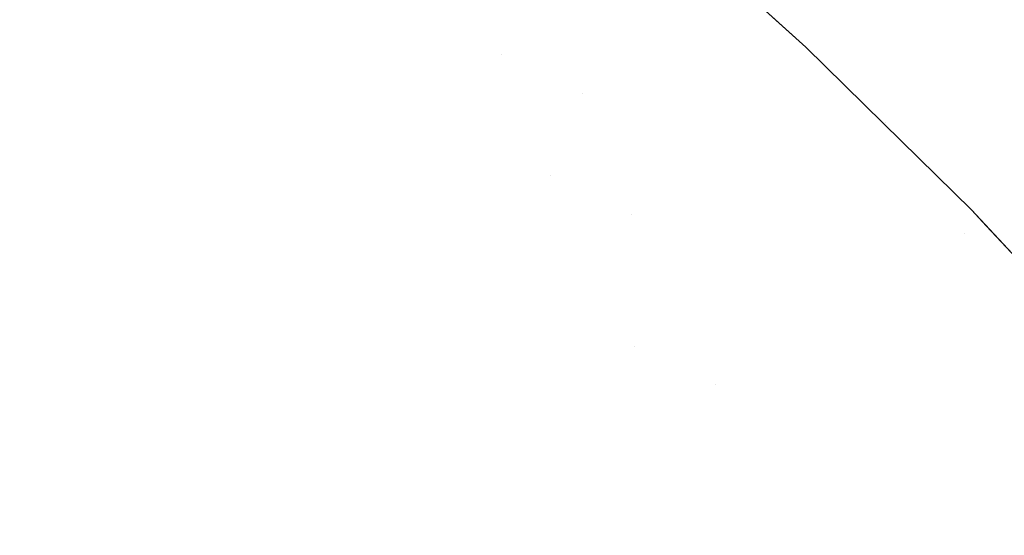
# Model space of a CAD drawing. Header units: centimetres. Extents: x -44.1 to 45.2, y 4.2 to 6.
# Tile 210 of 256: x -14.1378 to -14.1185, y 5.944 to 5.9542. Entities that reach past the tile are written whole.
import ezdxf

# ---------------------------------------------------------------- set-up
doc = ezdxf.new("R2010")
doc.units = ezdxf.units.CM
doc.header["$LTSCALE"] = 2.54
doc.layers.add('Lucido design-1', color=7, linetype='Continuous')

# ---------------------------------------------------------------- blocks, each defined once
blk = doc.blocks.new('Gruppo-4-1')
at = {"color": 7, "linetype": 'Continuous', "lineweight": 9}
for points, invisible_edges in [([(45.04592, 5.95757, -2276.240255), (-43.918995, 5.95757, -2276.240255), (-43.918995, 5.953942, -2276.237831), (45.04592, 5.953942, -2276.237831)], 5), ([(-14.122938, 5.954168, -2276.720361), (-14.122385, 5.953627, -2276.72217), (-14.125203, 5.956178, -2276.72217), (-14.125168, 5.956191, -2276.72034)], 13), ([(-14.122971, 5.954158, -2276.92217), (-14.12408, 5.955161, -2276.92217), (-14.125203, 5.956178, -2276.72217), (-14.122385, 5.953627, -2276.72217)], 10), ([(-14.134249, 5.953929, -2276.955559), (-14.135366, 5.954878, -2276.955559), (-14.134039, 5.955442, -2276.952675), (-14.132911, 5.954483, -2276.952675)], 15), ([(-14.130585, 5.955446, -2276.946785), (-14.129463, 5.954468, -2276.946785), (-14.130576, 5.95402, -2276.94975), (-14.131688, 5.954989, -2276.94975)], 15), ([(-14.137936, 5.955203, -2276.958396), (-14.136805, 5.954267, -2276.958396), (-14.138351, 5.95361, -2276.961185), (-14.139468, 5.954535, -2276.961185)], 15), ([(-14.128027, 5.955048, -2276.942275), (-14.127611, 5.955215, -2276.940757), (-14.126502, 5.954222, -2276.940757), (-14.126921, 5.954058, -2276.942275)], 15), ([(-14.123117, 5.954109, -2276.926855), (-14.123237, 5.954063, -2276.928414), (-14.124336, 5.955073, -2276.928414), (-14.124216, 5.95512, -2276.926855)], 15), ([(-14.124216, 5.95512, -2276.926855), (-14.124131, 5.955153, -2276.925294), (-14.123031, 5.954142, -2276.925294), (-14.123117, 5.954109, -2276.926855)], 15), ([(-14.122979, 5.954161, -2276.923732), (-14.123031, 5.954142, -2276.925294), (-14.124131, 5.955153, -2276.925294), (-14.12408, 5.955173, -2276.923732)], 15), ([(-14.12408, 5.955173, -2276.923732), (-14.12408, 5.955161, -2276.92217), (-14.122971, 5.954158, -2276.92217), (-14.122979, 5.954161, -2276.923732)], 13), ([(-14.131688, 5.954989, -2276.94975), (-14.130576, 5.95402, -2276.94975), (-14.131809, 5.953522, -2276.952675), (-14.132911, 5.954483, -2276.952675)], 15), ([(-14.126921, 5.954058, -2276.942275), (-14.127372, 5.95388, -2276.943786), (-14.128474, 5.954867, -2276.943786), (-14.128027, 5.955048, -2276.942275)], 15), ([(-14.124897, 5.954852, -2276.933075), (-14.124676, 5.954939, -2276.931524), (-14.12358, 5.953931, -2276.931524), (-14.123803, 5.953846, -2276.933075)], 15), ([(-14.123391, 5.954004, -2276.929971), (-14.12358, 5.953931, -2276.931524), (-14.124676, 5.954939, -2276.931524), (-14.124489, 5.955013, -2276.929971)], 15), ([(-14.124489, 5.955013, -2276.929971), (-14.124336, 5.955073, -2276.928414), (-14.123237, 5.954063, -2276.928414), (-14.123391, 5.954004, -2276.929971)], 15), ([(-14.1357, 5.953329, -2276.958396), (-14.136805, 5.954267, -2276.958396), (-14.135366, 5.954878, -2276.955559), (-14.134249, 5.953929, -2276.955559)], 15), ([(-14.128369, 5.953489, -2276.946785), (-14.129463, 5.954468, -2276.946785), (-14.128474, 5.954867, -2276.943786), (-14.127372, 5.95388, -2276.943786)], 15), ([(-14.12544, 5.954639, -2276.936163), (-14.125152, 5.954752, -2276.934621), (-14.124059, 5.953748, -2276.934621), (-14.12435, 5.953637, -2276.936163)], 15), ([(-14.123803, 5.953846, -2276.933075), (-14.124059, 5.953748, -2276.934621), (-14.125152, 5.954752, -2276.934621), (-14.124897, 5.954852, -2276.933075)], 15), ([(-14.12435, 5.953637, -2276.936163), (-14.124673, 5.953513, -2276.9377), (-14.125761, 5.954513, -2276.9377), (-14.12544, 5.954639, -2276.936163)], 15), ([(-14.132911, 5.954483, -2276.952675), (-14.131809, 5.953522, -2276.952675), (-14.133159, 5.952978, -2276.955559), (-14.134249, 5.953929, -2276.955559)], 15), ([(-14.129491, 5.953048, -2276.94975), (-14.130576, 5.95402, -2276.94975), (-14.129463, 5.954468, -2276.946785), (-14.128369, 5.953489, -2276.946785)], 15), ([(-14.12503, 5.953377, -2276.939231), (-14.12542, 5.953228, -2276.940757), (-14.126502, 5.954222, -2276.940757), (-14.126115, 5.954374, -2276.939231)], 15), ([(-14.126115, 5.954374, -2276.939231), (-14.125761, 5.954513, -2276.9377), (-14.124673, 5.953513, -2276.9377), (-14.12503, 5.953377, -2276.939231)], 15), ([(-14.137259, 5.952683, -2276.961185), (-14.138351, 5.95361, -2276.961185), (-14.136805, 5.954267, -2276.958396), (-14.1357, 5.953329, -2276.958396)], 15), ([(-14.126921, 5.954058, -2276.942275), (-14.126502, 5.954222, -2276.940757), (-14.12542, 5.953228, -2276.940757), (-14.125842, 5.953066, -2276.942275)], 15), ([(-14.123117, 5.954109, -2276.926855), (-14.123031, 5.954142, -2276.925294), (-14.121957, 5.953129, -2276.925294), (-14.122044, 5.953097, -2276.926855)], 15), ([(-14.121905, 5.953148, -2276.923732), (-14.121957, 5.953129, -2276.925294), (-14.123031, 5.954142, -2276.925294), (-14.122979, 5.954161, -2276.923732)], 15), ([(-14.122979, 5.954161, -2276.923732), (-14.122971, 5.954158, -2276.92217), (-14.122385, 5.953627, -2276.92217)], 9), ([(-14.122385, 5.953627, -2276.92217), (-14.121905, 5.953148, -2276.923732), (-14.122979, 5.954161, -2276.923732)], 11), ([(-14.122385, 5.953627, -2276.72217), (-14.122385, 5.953627, -2276.92217), (-14.122971, 5.954158, -2276.92217)], 9), ([(-14.122938, 5.954168, -2276.720361), (-14.122867, 5.954168, -2276.718552), (-14.120748, 5.952141, -2276.718591), (-14.120818, 5.952141, -2276.72038)], 15), ([(-14.122385, 5.953627, -2276.72217), (-14.122938, 5.954168, -2276.720361), (-14.120818, 5.952141, -2276.72038)], 11), ([(-14.120631, 5.952141, -2276.716804), (-14.120748, 5.952141, -2276.718591), (-14.122867, 5.954168, -2276.718552), (-14.122749, 5.954168, -2276.716745)], 15), ([(-14.122749, 5.954168, -2276.716745), (-14.122583, 5.954168, -2276.714939), (-14.120467, 5.952141, -2276.715018), (-14.120631, 5.952141, -2276.716804)], 15), ([(-14.120257, 5.952141, -2276.713235), (-14.120467, 5.952141, -2276.715018), (-14.122583, 5.954168, -2276.714939), (-14.12237, 5.954168, -2276.713136)], 15), ([(-14.12237, 5.954168, -2276.713136), (-14.122111, 5.954168, -2276.711337), (-14.12, 5.952141, -2276.711455), (-14.120257, 5.952141, -2276.713235)], 15), ([(-14.119697, 5.952141, -2276.70968), (-14.12, 5.952141, -2276.711455), (-14.122111, 5.954168, -2276.711337), (-14.121805, 5.954168, -2276.709542)], 15), ([(-14.121805, 5.954168, -2276.709542), (-14.121452, 5.954168, -2276.707751), (-14.119348, 5.952141, -2276.707908), (-14.119697, 5.952141, -2276.70968)], 15), ([(-14.118954, 5.952141, -2276.706142), (-14.119348, 5.952141, -2276.707908), (-14.121452, 5.954168, -2276.707751), (-14.121053, 5.954168, -2276.705965)], 15), ([(-14.121053, 5.954168, -2276.705965), (-14.120608, 5.954168, -2276.704185), (-14.118513, 5.952141, -2276.704382), (-14.118954, 5.952141, -2276.706142)], 15), ([(-14.118028, 5.952141, -2276.702628), (-14.118513, 5.952141, -2276.704382), (-14.120608, 5.954168, -2276.704185), (-14.120117, 5.954168, -2276.702412)], 15), ([(-14.120117, 5.954168, -2276.702412), (-14.119581, 5.954168, -2276.700646), (-14.117498, 5.952141, -2276.700881), (-14.118028, 5.952141, -2276.702628)], 15), ([(-14.116923, 5.952141, -2276.699142), (-14.117498, 5.952141, -2276.700881), (-14.119581, 5.954168, -2276.700646), (-14.119, 5.954168, -2276.698887)], 15), ([(-14.119, 5.954168, -2276.698887), (-14.118374, 5.954168, -2276.697137), (-14.116305, 5.952141, -2276.697411), (-14.116923, 5.952141, -2276.699142)], 15), ([(45.04592, 5.953942, -2276.237831), (-43.918995, 5.953942, -2276.237831), (-43.918995, 5.950212, -2276.235567), (45.04592, 5.950212, -2276.235567)], 5), ([(-14.130734, 5.95256, -2276.952675), (-14.131809, 5.953522, -2276.952675), (-14.130576, 5.95402, -2276.94975), (-14.129491, 5.953048, -2276.94975)], 15), ([(-14.125842, 5.953066, -2276.942275), (-14.126297, 5.952892, -2276.943786), (-14.127372, 5.95388, -2276.943786), (-14.126921, 5.954058, -2276.942275)], 15), ([(-14.122321, 5.952994, -2276.929971), (-14.122511, 5.952923, -2276.931524), (-14.12358, 5.953931, -2276.931524), (-14.123391, 5.954004, -2276.929971)], 15), ([(-14.123391, 5.954004, -2276.929971), (-14.123237, 5.954063, -2276.928414), (-14.122165, 5.953052, -2276.928414), (-14.122321, 5.952994, -2276.929971)], 15), ([(-14.122044, 5.953097, -2276.926855), (-14.122165, 5.953052, -2276.928414), (-14.123237, 5.954063, -2276.928414), (-14.123117, 5.954109, -2276.926855)], 15), ([(-14.134249, 5.953929, -2276.955559), (-14.133159, 5.952978, -2276.955559), (-14.134622, 5.952388, -2276.958396), (-14.1357, 5.953329, -2276.958396)], 15), ([(-14.128369, 5.953489, -2276.946785), (-14.127372, 5.95388, -2276.943786), (-14.126784, 5.952706, -2276.94529)], 11), ([(-14.127372, 5.95388, -2276.943786), (-14.126297, 5.952892, -2276.943786), (-14.126784, 5.952706, -2276.94529)], 11), ([(-14.12435, 5.953637, -2276.936163), (-14.124059, 5.953748, -2276.934621), (-14.122994, 5.952743, -2276.934621), (-14.123287, 5.952634, -2276.936163)], 15), ([(-14.122736, 5.952839, -2276.933075), (-14.122994, 5.952743, -2276.934621), (-14.124059, 5.953748, -2276.934621), (-14.123803, 5.953846, -2276.933075)], 15), ([(-14.123803, 5.953846, -2276.933075), (-14.12358, 5.953931, -2276.931524), (-14.122511, 5.952923, -2276.931524), (-14.122736, 5.952839, -2276.933075)], 15), ([(-14.138923, 5.951995, -2276.963922), (-14.14, 5.952909, -2276.963922), (-14.138351, 5.95361, -2276.961185), (-14.137259, 5.952683, -2276.961185)], 15), ([(-14.123287, 5.952634, -2276.936163), (-14.123613, 5.952512, -2276.9377), (-14.124673, 5.953513, -2276.9377), (-14.12435, 5.953637, -2276.936163)], 15), ([(-14.120859, 5.952124, -2276.92217), (-14.122385, 5.953627, -2276.92217), (-14.122385, 5.953627, -2276.72217), (-14.120859, 5.952124, -2276.72217)], 10), ([(-14.120818, 5.952141, -2276.72038), (-14.120859, 5.952124, -2276.72217), (-14.122385, 5.953627, -2276.72217)], 9), ([(-14.121905, 5.953148, -2276.923732), (-14.122385, 5.953627, -2276.92217), (-14.120859, 5.952124, -2276.92217), (-14.120859, 5.952134, -2276.923732)], 13), ([(-14.132095, 5.952026, -2276.955559), (-14.133159, 5.952978, -2276.955559), (-14.131809, 5.953522, -2276.952675), (-14.130734, 5.95256, -2276.952675)], 15), ([(-14.128369, 5.953489, -2276.946785), (-14.127302, 5.952508, -2276.946785), (-14.128433, 5.952075, -2276.94975), (-14.129491, 5.953048, -2276.94975)], 15), ([(-14.126784, 5.952706, -2276.94529), (-14.127302, 5.952508, -2276.946785), (-14.128369, 5.953489, -2276.946785)], 11), ([(-14.123972, 5.952379, -2276.939231), (-14.124365, 5.952232, -2276.940757), (-14.12542, 5.953228, -2276.940757), (-14.12503, 5.953377, -2276.939231)], 15), ([(-14.12503, 5.953377, -2276.939231), (-14.124673, 5.953513, -2276.9377), (-14.123613, 5.952512, -2276.9377), (-14.123972, 5.952379, -2276.939231)], 15), ([(-14.1357, 5.953329, -2276.958396), (-14.134622, 5.952388, -2276.958396), (-14.136194, 5.951754, -2276.961185), (-14.137259, 5.952683, -2276.961185)], 15), ([(-14.125842, 5.953066, -2276.942275), (-14.12542, 5.953228, -2276.940757), (-14.124365, 5.952232, -2276.940757), (-14.12479, 5.952074, -2276.942275)], 15), ([(-14.13357, 5.951446, -2276.958396), (-14.134622, 5.952388, -2276.958396), (-14.133159, 5.952978, -2276.955559), (-14.132095, 5.952026, -2276.955559)], 15), ([(-14.129491, 5.953048, -2276.94975), (-14.128433, 5.952075, -2276.94975), (-14.129685, 5.951596, -2276.952675), (-14.130734, 5.95256, -2276.952675)], 15), ([(-14.12479, 5.952074, -2276.942275), (-14.125249, 5.951903, -2276.943786), (-14.126297, 5.952892, -2276.943786), (-14.125842, 5.953066, -2276.942275)], 15), ([(-14.121278, 5.951983, -2276.929971), (-14.12147, 5.951913, -2276.931524), (-14.122511, 5.952923, -2276.931524), (-14.122321, 5.952994, -2276.929971)], 15), ([(-14.122321, 5.952994, -2276.929971), (-14.122165, 5.953052, -2276.928414), (-14.121121, 5.952039, -2276.928414), (-14.121278, 5.951983, -2276.929971)], 15), ([(-14.120999, 5.952084, -2276.926855), (-14.121121, 5.952039, -2276.928414), (-14.122165, 5.953052, -2276.928414), (-14.122044, 5.953097, -2276.926855)], 15), ([(-14.122044, 5.953097, -2276.926855), (-14.121957, 5.953129, -2276.925294), (-14.120912, 5.952115, -2276.925294), (-14.120999, 5.952084, -2276.926855)], 15), ([(-14.120859, 5.952134, -2276.923732), (-14.120912, 5.952115, -2276.925294), (-14.121957, 5.953129, -2276.925294), (-14.121905, 5.953148, -2276.923732)], 15), ([(-14.126784, 5.952706, -2276.94529), (-14.126297, 5.952892, -2276.943786), (-14.125249, 5.951903, -2276.943786), (-14.125739, 5.95172, -2276.94529)], 15), ([(-14.121696, 5.951831, -2276.933075), (-14.121956, 5.951737, -2276.934621), (-14.122994, 5.952743, -2276.934621), (-14.122736, 5.952839, -2276.933075)], 15), ([(-14.122736, 5.952839, -2276.933075), (-14.122511, 5.952923, -2276.931524), (-14.12147, 5.951913, -2276.931524), (-14.121696, 5.951831, -2276.933075)], 15), ([(-14.137259, 5.952683, -2276.961185), (-14.136194, 5.951754, -2276.961185), (-14.137872, 5.951078, -2276.963922), (-14.138923, 5.951995, -2276.963922)], 15), ([(-14.125739, 5.95172, -2276.94529), (-14.126261, 5.951526, -2276.946785), (-14.127302, 5.952508, -2276.946785), (-14.126784, 5.952706, -2276.94529)], 15), ([(-14.122251, 5.95163, -2276.936163), (-14.122579, 5.951511, -2276.9377), (-14.123613, 5.952512, -2276.9377), (-14.123287, 5.952634, -2276.936163)], 15), ([(-14.123287, 5.952634, -2276.936163), (-14.122994, 5.952743, -2276.934621), (-14.121956, 5.951737, -2276.934621), (-14.122251, 5.95163, -2276.936163)], 15), ([(-14.130734, 5.95256, -2276.952675), (-14.129685, 5.951596, -2276.952675), (-14.131057, 5.951072, -2276.955559), (-14.132095, 5.952026, -2276.955559)], 15), ([(-14.127401, 5.951102, -2276.94975), (-14.128433, 5.952075, -2276.94975), (-14.127302, 5.952508, -2276.946785), (-14.126261, 5.951526, -2276.946785)], 15), ([(-14.123972, 5.952379, -2276.939231), (-14.123613, 5.952512, -2276.9377), (-14.122579, 5.951511, -2276.9377), (-14.122941, 5.951379, -2276.939231)], 15), ([(-14.135155, 5.950824, -2276.961185), (-14.136194, 5.951754, -2276.961185), (-14.134622, 5.952388, -2276.958396), (-14.13357, 5.951446, -2276.958396)], 15), ([(-14.12479, 5.952074, -2276.942275), (-14.124365, 5.952232, -2276.940757), (-14.123337, 5.951236, -2276.940757), (-14.123766, 5.95108, -2276.942275)], 15), ([(-14.122941, 5.951379, -2276.939231), (-14.123337, 5.951236, -2276.940757), (-14.124365, 5.952232, -2276.940757), (-14.123972, 5.952379, -2276.939231)], 15), ([(-14.132095, 5.952026, -2276.955559), (-14.131057, 5.951072, -2276.955559), (-14.132543, 5.950503, -2276.958396), (-14.13357, 5.951446, -2276.958396)], 15), ([(-14.128663, 5.950631, -2276.952675), (-14.129685, 5.951596, -2276.952675), (-14.128433, 5.952075, -2276.94975), (-14.127401, 5.951102, -2276.94975)], 15), ([(-14.123766, 5.95108, -2276.942275), (-14.124227, 5.950913, -2276.943786), (-14.125249, 5.951903, -2276.943786), (-14.12479, 5.952074, -2276.942275)], 15), ([(-14.121278, 5.951983, -2276.929971), (-14.121121, 5.952039, -2276.928414), (-14.120104, 5.951027, -2276.928414), (-14.120262, 5.950971, -2276.929971)], 15), ([(-14.119981, 5.95107, -2276.926855), (-14.120104, 5.951027, -2276.928414), (-14.121121, 5.952039, -2276.928414), (-14.120999, 5.952084, -2276.926855)], 15), ([(-14.120999, 5.952084, -2276.926855), (-14.120912, 5.952115, -2276.925294), (-14.119893, 5.951101, -2276.925294), (-14.119981, 5.95107, -2276.926855)], 15), ([(-14.11984, 5.95112, -2276.923732), (-14.119893, 5.951101, -2276.925294), (-14.120912, 5.952115, -2276.925294), (-14.120859, 5.952134, -2276.923732)], 15), ([(-14.11913, 5.950421, -2276.72217), (-14.120859, 5.952124, -2276.72217), (-14.120818, 5.952141, -2276.72038)], 10), ([(-14.120859, 5.952134, -2276.923732), (-14.120859, 5.952124, -2276.92217), (-14.11913, 5.950421, -2276.92217), (-14.11984, 5.95112, -2276.923732)], 13), ([(-14.120859, 5.952124, -2276.72217), (-14.11913, 5.950421, -2276.72217), (-14.11913, 5.950421, -2276.92217), (-14.120859, 5.952124, -2276.92217)], 10), ([(-14.120818, 5.952141, -2276.72038), (-14.118807, 5.950111, -2276.720399), (-14.11913, 5.950421, -2276.72217)], 11), ([(-14.120818, 5.952141, -2276.72038), (-14.120748, 5.952141, -2276.718591), (-14.118738, 5.950111, -2276.718629), (-14.118807, 5.950111, -2276.720399)], 15), ([(-14.118622, 5.950111, -2276.71686), (-14.118738, 5.950111, -2276.718629), (-14.120748, 5.952141, -2276.718591), (-14.120631, 5.952141, -2276.716804)], 15), ([(-14.120631, 5.952141, -2276.716804), (-14.120467, 5.952141, -2276.715018), (-14.11846, 5.950111, -2276.715093), (-14.118622, 5.950111, -2276.71686)], 15), ([(-14.118252, 5.950111, -2276.713329), (-14.11846, 5.950111, -2276.715093), (-14.120467, 5.952141, -2276.715018), (-14.120257, 5.952141, -2276.713235)], 15), ([(-14.120257, 5.952141, -2276.713235), (-14.12, 5.952141, -2276.711455), (-14.117998, 5.950111, -2276.711568), (-14.118252, 5.950111, -2276.713329)], 15), ([(-14.117698, 5.950111, -2276.70981), (-14.117998, 5.950111, -2276.711568), (-14.12, 5.952141, -2276.711455), (-14.119697, 5.952141, -2276.70968)], 15), ([(-14.119697, 5.952141, -2276.70968), (-14.119348, 5.952141, -2276.707908), (-14.117353, 5.950111, -2276.708058), (-14.117698, 5.950111, -2276.70981)], 15), ([(-14.116962, 5.950111, -2276.70631), (-14.117353, 5.950111, -2276.708058), (-14.119348, 5.952141, -2276.707908), (-14.118954, 5.952141, -2276.706142)], 15), ([(-14.118954, 5.952141, -2276.706142), (-14.118513, 5.952141, -2276.704382), (-14.116526, 5.950111, -2276.704568), (-14.116962, 5.950111, -2276.70631)], 15), ([(-14.116046, 5.950111, -2276.702833), (-14.116526, 5.950111, -2276.704568), (-14.118513, 5.952141, -2276.704382), (-14.118028, 5.952141, -2276.702628)], 15), ([(-14.125739, 5.95172, -2276.94529), (-14.125249, 5.951903, -2276.943786), (-14.124227, 5.950913, -2276.943786), (-14.124721, 5.950734, -2276.94529)], 15), ([(-14.120683, 5.950823, -2276.933075), (-14.120945, 5.95073, -2276.934621), (-14.121956, 5.951737, -2276.934621), (-14.121696, 5.951831, -2276.933075)], 15), ([(-14.121696, 5.951831, -2276.933075), (-14.12147, 5.951913, -2276.931524), (-14.120455, 5.950903, -2276.931524), (-14.120683, 5.950823, -2276.933075)], 15), ([(-14.120262, 5.950971, -2276.929971), (-14.120455, 5.950903, -2276.931524), (-14.12147, 5.951913, -2276.931524), (-14.121278, 5.951983, -2276.929971)], 15), ([(-14.136846, 5.95016, -2276.963922), (-14.137872, 5.951078, -2276.963922), (-14.136194, 5.951754, -2276.961185), (-14.135155, 5.950824, -2276.961185)], 15), ([(-14.124721, 5.950734, -2276.94529), (-14.125247, 5.950543, -2276.946785), (-14.126261, 5.951526, -2276.946785), (-14.125739, 5.95172, -2276.94529)], 15), ([(-14.121241, 5.950625, -2276.936163), (-14.121572, 5.950508, -2276.9377), (-14.122579, 5.951511, -2276.9377), (-14.122251, 5.95163, -2276.936163)], 15), ([(-14.122251, 5.95163, -2276.936163), (-14.121956, 5.951737, -2276.934621), (-14.120945, 5.95073, -2276.934621), (-14.121241, 5.950625, -2276.936163)], 15), ([(-14.13357, 5.951446, -2276.958396), (-14.132543, 5.950503, -2276.958396), (-14.134141, 5.949892, -2276.961185), (-14.135155, 5.950824, -2276.961185)], 15), ([(-14.130045, 5.950117, -2276.955559), (-14.131057, 5.951072, -2276.955559), (-14.129685, 5.951596, -2276.952675), (-14.128663, 5.950631, -2276.952675)], 15), ([(-14.127401, 5.951102, -2276.94975), (-14.126261, 5.951526, -2276.946785), (-14.125805, 5.950341, -2276.948272)], 11), ([(-14.126261, 5.951526, -2276.946785), (-14.125247, 5.950543, -2276.946785), (-14.125805, 5.950341, -2276.948272)], 11), ([(-14.122941, 5.951379, -2276.939231), (-14.122579, 5.951511, -2276.9377), (-14.121572, 5.950508, -2276.9377), (-14.121937, 5.95038, -2276.939231)], 15), ([(-14.123766, 5.95108, -2276.942275), (-14.123337, 5.951236, -2276.940757), (-14.122335, 5.950239, -2276.940757), (-14.122767, 5.950087, -2276.942275)], 15), ([(-14.121937, 5.95038, -2276.939231), (-14.122335, 5.950239, -2276.940757), (-14.123337, 5.951236, -2276.940757), (-14.122941, 5.951379, -2276.939231)], 15), ([(-14.138639, 5.949456, -2276.966604), (-14.13965, 5.950361, -2276.966604), (-14.137872, 5.951078, -2276.963922), (-14.136846, 5.95016, -2276.963922)], 15), ([(-14.131543, 5.949559, -2276.958396), (-14.132543, 5.950503, -2276.958396), (-14.131057, 5.951072, -2276.955559), (-14.130045, 5.950117, -2276.955559)], 15), ([(-14.127401, 5.951102, -2276.94975), (-14.126395, 5.950127, -2276.94975), (-14.127667, 5.949666, -2276.952675), (-14.128663, 5.950631, -2276.952675)], 15), ([(-14.125805, 5.950341, -2276.948272), (-14.126395, 5.950127, -2276.94975), (-14.127401, 5.951102, -2276.94975)], 11), ([(-14.122767, 5.950087, -2276.942275), (-14.123232, 5.949922, -2276.943786), (-14.124227, 5.950913, -2276.943786), (-14.123766, 5.95108, -2276.942275)], 15), ([(-14.11899, 5.950057, -2276.926855), (-14.119114, 5.950014, -2276.928414), (-14.120104, 5.951027, -2276.928414), (-14.119981, 5.95107, -2276.926855)], 15), ([(-14.119981, 5.95107, -2276.926855), (-14.119893, 5.951101, -2276.925294), (-14.118901, 5.950087, -2276.925294), (-14.11899, 5.950057, -2276.926855)], 15), ([(-14.118848, 5.950105, -2276.923732), (-14.118901, 5.950087, -2276.925294), (-14.119893, 5.951101, -2276.925294), (-14.11984, 5.95112, -2276.923732)], 15), ([(-14.11984, 5.95112, -2276.923732), (-14.11913, 5.950421, -2276.92217), (-14.118836, 5.950106, -2276.92217), (-14.118848, 5.950105, -2276.923732)], 13), ([(-14.124721, 5.950734, -2276.94529), (-14.124227, 5.950913, -2276.943786), (-14.123232, 5.949922, -2276.943786), (-14.12373, 5.949747, -2276.94529)], 15), ([(-14.120683, 5.950823, -2276.933075), (-14.120455, 5.950903, -2276.931524), (-14.119467, 5.949893, -2276.931524), (-14.119696, 5.949814, -2276.933075)], 15), ([(-14.119273, 5.949959, -2276.929971), (-14.119467, 5.949893, -2276.931524), (-14.120455, 5.950903, -2276.931524), (-14.120262, 5.950971, -2276.929971)], 15), ([(-14.120262, 5.950971, -2276.929971), (-14.120104, 5.951027, -2276.928414), (-14.119114, 5.950014, -2276.928414), (-14.119273, 5.949959, -2276.929971)], 15), ([(-14.135155, 5.950824, -2276.961185), (-14.134141, 5.949892, -2276.961185), (-14.135845, 5.94924, -2276.963922), (-14.136846, 5.95016, -2276.963922)], 15), ([(-14.12373, 5.949747, -2276.94529), (-14.12426, 5.94956, -2276.946785), (-14.125247, 5.950543, -2276.946785), (-14.124721, 5.950734, -2276.94529)], 15), ([(-14.121241, 5.950625, -2276.936163), (-14.120945, 5.95073, -2276.934621), (-14.11996, 5.949723, -2276.934621), (-14.120259, 5.94962, -2276.936163)], 15), ([(-14.119696, 5.949814, -2276.933075), (-14.11996, 5.949723, -2276.934621), (-14.120945, 5.95073, -2276.934621), (-14.120683, 5.950823, -2276.933075)], 15), ([(-14.133152, 5.948959, -2276.961185), (-14.134141, 5.949892, -2276.961185), (-14.132543, 5.950503, -2276.958396), (-14.131543, 5.949559, -2276.958396)], 15), ([(-14.128663, 5.950631, -2276.952675), (-14.127667, 5.949666, -2276.952675), (-14.129059, 5.949161, -2276.955559), (-14.130045, 5.950117, -2276.955559)], 15), ([(-14.125805, 5.950341, -2276.948272), (-14.125247, 5.950543, -2276.946785), (-14.12426, 5.94956, -2276.946785), (-14.124822, 5.949361, -2276.948272)], 15), ([(-14.121937, 5.95038, -2276.939231), (-14.121572, 5.950508, -2276.9377), (-14.120592, 5.949506, -2276.9377), (-14.120959, 5.94938, -2276.939231)], 15), ([(-14.120259, 5.94962, -2276.936163), (-14.120592, 5.949506, -2276.9377), (-14.121572, 5.950508, -2276.9377), (-14.121241, 5.950625, -2276.936163)], 15), ([(-14.124822, 5.949361, -2276.948272), (-14.125415, 5.949152, -2276.94975), (-14.126395, 5.950127, -2276.94975), (-14.125805, 5.950341, -2276.948272)], 15), ([(-14.120959, 5.94938, -2276.939231), (-14.12136, 5.949242, -2276.940757), (-14.122335, 5.950239, -2276.940757), (-14.121937, 5.95038, -2276.939231)], 15), ([(-14.11913, 5.950421, -2276.72217), (-14.116198, 5.947278, -2276.72217), (-14.116198, 5.947278, -2276.92217), (-14.118836, 5.950106, -2276.92217)], 10), ([(-14.118836, 5.950106, -2276.92217), (-14.11913, 5.950421, -2276.92217), (-14.11913, 5.950421, -2276.72217)], 10), ([(-14.116902, 5.948082, -2276.720417), (-14.116198, 5.947278, -2276.72217), (-14.11913, 5.950421, -2276.72217), (-14.118807, 5.950111, -2276.720399)], 13), ([(45.04592, 5.948071, -2276.234393), (45.04592, 5.950212, -2276.235567), (-43.918995, 5.950212, -2276.235567), (-43.918995, 5.948071, -2276.234393)], 10), ([(-14.136846, 5.95016, -2276.963922), (-14.135845, 5.94924, -2276.963922), (-14.137652, 5.948549, -2276.966604), (-14.138639, 5.949456, -2276.966604)], 15), ([(-14.130045, 5.950117, -2276.955559), (-14.129059, 5.949161, -2276.955559), (-14.130567, 5.948614, -2276.958396), (-14.131543, 5.949559, -2276.958396)], 15), ([(-14.126696, 5.948699, -2276.952675), (-14.127667, 5.949666, -2276.952675), (-14.126395, 5.950127, -2276.94975), (-14.125415, 5.949152, -2276.94975)], 15), ([(-14.121795, 5.949092, -2276.942275), (-14.122263, 5.948932, -2276.943786), (-14.123232, 5.949922, -2276.943786), (-14.122767, 5.950087, -2276.942275)], 15), ([(-14.122767, 5.950087, -2276.942275), (-14.122335, 5.950239, -2276.940757), (-14.12136, 5.949242, -2276.940757), (-14.121795, 5.949092, -2276.942275)], 15), ([(-14.11899, 5.950057, -2276.926855), (-14.118901, 5.950087, -2276.925294), (-14.116997, 5.948059, -2276.925294), (-14.117086, 5.948029, -2276.926855)], 15), ([(-14.116943, 5.948076, -2276.923732), (-14.116997, 5.948059, -2276.925294), (-14.118901, 5.950087, -2276.925294), (-14.118848, 5.950105, -2276.923732)], 15), ([(-14.118848, 5.950105, -2276.923732), (-14.118836, 5.950106, -2276.92217), (-14.116198, 5.947278, -2276.92217), (-14.116943, 5.948076, -2276.923732)], 13), ([(-14.118807, 5.950111, -2276.720399), (-14.118738, 5.950111, -2276.718629), (-14.116833, 5.948082, -2276.718665), (-14.116902, 5.948082, -2276.720417)], 15), ([(-14.116718, 5.948082, -2276.716913), (-14.116833, 5.948082, -2276.718665), (-14.118738, 5.950111, -2276.718629), (-14.118622, 5.950111, -2276.71686)], 15), ([(-14.118622, 5.950111, -2276.71686), (-14.11846, 5.950111, -2276.715093), (-14.116558, 5.948082, -2276.715164), (-14.116718, 5.948082, -2276.716913)], 15), ([(-14.13487, 5.948319, -2276.963922), (-14.135845, 5.94924, -2276.963922), (-14.134141, 5.949892, -2276.961185), (-14.133152, 5.948959, -2276.961185)], 15), ([(-14.12373, 5.949747, -2276.94529), (-14.123232, 5.949922, -2276.943786), (-14.122263, 5.948932, -2276.943786), (-14.122764, 5.948759, -2276.94529)], 15), ([(-14.119696, 5.949814, -2276.933075), (-14.119467, 5.949893, -2276.931524), (-14.118505, 5.948882, -2276.931524), (-14.118736, 5.948805, -2276.933075)], 15), ([(-14.118505, 5.948882, -2276.931524), (-14.119467, 5.949893, -2276.931524), (-14.119273, 5.949959, -2276.929971)], 11), ([(-14.119273, 5.949959, -2276.929971), (-14.119114, 5.950014, -2276.928414), (-14.117212, 5.947989, -2276.928414), (-14.117373, 5.947936, -2276.929971)], 15), ([(-14.119273, 5.949959, -2276.929971), (-14.117373, 5.947936, -2276.929971), (-14.11757, 5.947872, -2276.931524), (-14.118505, 5.948882, -2276.931524)], 15), ([(-14.117086, 5.948029, -2276.926855), (-14.117212, 5.947989, -2276.928414), (-14.119114, 5.950014, -2276.928414), (-14.11899, 5.950057, -2276.926855)], 15), ([(-14.122764, 5.948759, -2276.94529), (-14.123298, 5.948576, -2276.946785), (-14.12426, 5.94956, -2276.946785), (-14.12373, 5.949747, -2276.94529)], 15), ([(-14.120259, 5.94962, -2276.936163), (-14.11996, 5.949723, -2276.934621), (-14.119002, 5.948716, -2276.934621), (-14.119303, 5.948616, -2276.936163)], 15), ([(-14.118736, 5.948805, -2276.933075), (-14.119002, 5.948716, -2276.934621), (-14.11996, 5.949723, -2276.934621), (-14.119696, 5.949814, -2276.933075)], 15), ([(-14.131543, 5.949559, -2276.958396), (-14.130567, 5.948614, -2276.958396), (-14.132189, 5.948025, -2276.961185), (-14.133152, 5.948959, -2276.961185)], 15), ([(-14.128098, 5.948204, -2276.955559), (-14.129059, 5.949161, -2276.955559), (-14.127667, 5.949666, -2276.952675), (-14.126696, 5.948699, -2276.952675)], 15), ([(-14.124822, 5.949361, -2276.948272), (-14.12426, 5.94956, -2276.946785), (-14.123298, 5.948576, -2276.946785), (-14.123864, 5.948382, -2276.948272)], 15), ([(-14.120959, 5.94938, -2276.939231), (-14.120592, 5.949506, -2276.9377), (-14.119638, 5.948503, -2276.9377), (-14.120007, 5.94838, -2276.939231)], 15), ([(-14.119303, 5.948616, -2276.936163), (-14.119638, 5.948503, -2276.9377), (-14.120592, 5.949506, -2276.9377), (-14.120259, 5.94962, -2276.936163)], 15), ([(-14.138639, 5.949456, -2276.966604), (-14.137652, 5.948549, -2276.966604), (-14.139557, 5.94782, -2276.969229), (-14.140529, 5.948713, -2276.969229)], 15), ([(-14.123864, 5.948382, -2276.948272), (-14.124461, 5.948176, -2276.94975), (-14.125415, 5.949152, -2276.94975), (-14.124822, 5.949361, -2276.948272)], 15), ([(-14.120007, 5.94838, -2276.939231), (-14.120411, 5.948245, -2276.940757), (-14.12136, 5.949242, -2276.940757), (-14.120959, 5.94938, -2276.939231)], 15), ([(-14.13669, 5.947641, -2276.966604), (-14.137652, 5.948549, -2276.966604), (-14.135845, 5.94924, -2276.963922), (-14.13487, 5.948319, -2276.963922)], 15), ([(-14.129617, 5.947668, -2276.958396), (-14.130567, 5.948614, -2276.958396), (-14.129059, 5.949161, -2276.955559), (-14.128098, 5.948204, -2276.955559)], 15), ([(-14.125415, 5.949152, -2276.94975), (-14.124461, 5.948176, -2276.94975), (-14.125751, 5.947733, -2276.952675), (-14.126696, 5.948699, -2276.952675)], 15), ([(-14.121795, 5.949092, -2276.942275), (-14.12136, 5.949242, -2276.940757), (-14.120411, 5.948245, -2276.940757), (-14.120849, 5.948098, -2276.942275)], 15), ([(-14.133152, 5.948959, -2276.961185), (-14.132189, 5.948025, -2276.961185), (-14.133919, 5.947398, -2276.963922), (-14.13487, 5.948319, -2276.963922)], 15), ([(-14.122764, 5.948759, -2276.94529), (-14.122263, 5.948932, -2276.943786), (-14.12132, 5.947941, -2276.943786), (-14.121824, 5.947772, -2276.94529)], 15), ([(-14.120849, 5.948098, -2276.942275), (-14.12132, 5.947941, -2276.943786), (-14.122263, 5.948932, -2276.943786), (-14.121795, 5.949092, -2276.942275)], 15), ([(-14.121824, 5.947772, -2276.94529), (-14.122362, 5.947592, -2276.946785), (-14.123298, 5.948576, -2276.946785), (-14.122764, 5.948759, -2276.94529)], 15), ([(-14.119303, 5.948616, -2276.936163), (-14.119002, 5.948716, -2276.934621), (-14.11807, 5.94771, -2276.934621), (-14.118372, 5.947611, -2276.936163)], 15), ([(-14.117802, 5.947797, -2276.933075), (-14.11807, 5.94771, -2276.934621), (-14.119002, 5.948716, -2276.934621), (-14.118736, 5.948805, -2276.933075)], 15), ([(-14.118736, 5.948805, -2276.933075), (-14.118505, 5.948882, -2276.931524), (-14.11757, 5.947872, -2276.931524), (-14.117802, 5.947797, -2276.933075)], 15), ([(-14.13861, 5.946926, -2276.969229), (-14.139557, 5.94782, -2276.969229), (-14.137652, 5.948549, -2276.966604), (-14.13669, 5.947641, -2276.966604)], 15), ([(-14.131251, 5.947091, -2276.961185), (-14.132189, 5.948025, -2276.961185), (-14.130567, 5.948614, -2276.958396), (-14.129617, 5.947668, -2276.958396)], 15), ([(-14.126696, 5.948699, -2276.952675), (-14.125751, 5.947733, -2276.952675), (-14.127162, 5.947248, -2276.955559), (-14.128098, 5.948204, -2276.955559)], 15), ([(-14.123864, 5.948382, -2276.948272), (-14.123298, 5.948576, -2276.946785), (-14.122362, 5.947592, -2276.946785), (-14.122931, 5.947402, -2276.948272)], 15), ([(-14.118372, 5.947611, -2276.936163), (-14.11871, 5.947501, -2276.9377), (-14.119638, 5.948503, -2276.9377), (-14.119303, 5.948616, -2276.936163)], 15), ([(-14.122931, 5.947402, -2276.948272), (-14.123533, 5.947201, -2276.94975), (-14.124461, 5.948176, -2276.94975), (-14.123864, 5.948382, -2276.948272)], 15), ([(-14.119082, 5.94738, -2276.939231), (-14.119488, 5.947248, -2276.940757), (-14.120411, 5.948245, -2276.940757), (-14.120007, 5.94838, -2276.939231)], 15), ([(-14.120007, 5.94838, -2276.939231), (-14.119638, 5.948503, -2276.9377), (-14.11871, 5.947501, -2276.9377), (-14.119082, 5.94738, -2276.939231)], 15), ([(-14.13487, 5.948319, -2276.963922), (-14.133919, 5.947398, -2276.963922), (-14.135753, 5.946733, -2276.966604), (-14.13669, 5.947641, -2276.966604)], 15), ([(-14.128098, 5.948204, -2276.955559), (-14.127162, 5.947248, -2276.955559), (-14.128692, 5.946722, -2276.958396), (-14.129617, 5.947668, -2276.958396)], 15), ([(-14.125751, 5.947733, -2276.952675), (-14.124461, 5.948176, -2276.94975), (-14.124166, 5.946989, -2276.951217)], 11), ([(-14.124461, 5.948176, -2276.94975), (-14.123533, 5.947201, -2276.94975), (-14.124166, 5.946989, -2276.951217)], 11), ([(-14.120849, 5.948098, -2276.942275), (-14.120411, 5.948245, -2276.940757), (-14.119488, 5.947248, -2276.940757), (-14.119929, 5.947105, -2276.942275)], 15), ([(-43.918995, 5.948071, -2276.234393), (-43.918995, 5.946387, -2276.233469), (45.04592, 5.946387, -2276.233469), (45.04592, 5.948071, -2276.234393)], 10), ([(-14.132993, 5.946476, -2276.963922), (-14.133919, 5.947398, -2276.963922), (-14.132189, 5.948025, -2276.961185), (-14.131251, 5.947091, -2276.961185)], 15), ([(-14.121824, 5.947772, -2276.94529), (-14.12132, 5.947941, -2276.943786), (-14.120403, 5.94695, -2276.943786), (-14.12091, 5.946785, -2276.94529)], 15), ([(-14.119929, 5.947105, -2276.942275), (-14.120403, 5.94695, -2276.943786), (-14.12132, 5.947941, -2276.943786), (-14.120849, 5.948098, -2276.942275)], 15), ([(-14.12091, 5.946785, -2276.94529), (-14.121451, 5.946609, -2276.946785), (-14.122362, 5.947592, -2276.946785), (-14.121824, 5.947772, -2276.94529)], 15), ([(-14.13669, 5.947641, -2276.966604), (-14.135753, 5.946733, -2276.966604), (-14.137687, 5.946032, -2276.969229), (-14.13861, 5.946926, -2276.969229)], 15), ([(-14.129617, 5.947668, -2276.958396), (-14.128692, 5.946722, -2276.958396), (-14.130337, 5.946157, -2276.961185), (-14.131251, 5.947091, -2276.961185)], 15), ([(-14.126252, 5.946291, -2276.955559), (-14.127162, 5.947248, -2276.955559), (-14.125751, 5.947733, -2276.952675), (-14.124831, 5.946766, -2276.952675)], 15), ([(-14.124166, 5.946989, -2276.951217), (-14.124831, 5.946766, -2276.952675), (-14.125751, 5.947733, -2276.952675)], 11), ([(-14.122931, 5.947402, -2276.948272), (-14.122362, 5.947592, -2276.946785), (-14.121451, 5.946609, -2276.946785), (-14.122024, 5.946423, -2276.948272)], 15), ([(-14.117468, 5.946607, -2276.936163), (-14.117807, 5.9465, -2276.9377), (-14.11871, 5.947501, -2276.9377), (-14.118372, 5.947611, -2276.936163)], 15), ([(-14.13484, 5.945824, -2276.966604), (-14.135753, 5.946733, -2276.966604), (-14.133919, 5.947398, -2276.963922), (-14.132993, 5.946476, -2276.963922)], 15), ([(-14.122024, 5.946423, -2276.948272), (-14.12263, 5.946225, -2276.94975), (-14.123533, 5.947201, -2276.94975), (-14.122931, 5.947402, -2276.948272)], 15), ([(-14.118181, 5.946381, -2276.939231), (-14.11859, 5.946252, -2276.940757), (-14.119488, 5.947248, -2276.940757), (-14.119082, 5.94738, -2276.939231)], 15), ([(-14.119082, 5.94738, -2276.939231), (-14.11871, 5.947501, -2276.9377), (-14.117807, 5.9465, -2276.9377), (-14.118181, 5.946381, -2276.939231)], 15), ([(-14.127792, 5.945776, -2276.958396), (-14.128692, 5.946722, -2276.958396), (-14.127162, 5.947248, -2276.955559), (-14.126252, 5.946291, -2276.955559)], 15), ([(-14.124166, 5.946989, -2276.951217), (-14.123533, 5.947201, -2276.94975), (-14.12263, 5.946225, -2276.94975), (-14.123267, 5.946018, -2276.951217)], 15), ([(-14.119929, 5.947105, -2276.942275), (-14.119488, 5.947248, -2276.940757), (-14.11859, 5.946252, -2276.940757), (-14.119034, 5.946111, -2276.942275)], 15), ([(-14.131251, 5.947091, -2276.961185), (-14.130337, 5.946157, -2276.961185), (-14.132091, 5.945554, -2276.963922), (-14.132993, 5.946476, -2276.963922)], 15), ([(-14.123267, 5.946018, -2276.951217), (-14.123936, 5.9458, -2276.952675), (-14.124831, 5.946766, -2276.952675), (-14.124166, 5.946989, -2276.951217)], 15), ([(-14.119034, 5.946111, -2276.942275), (-14.119511, 5.94596, -2276.943786), (-14.120403, 5.94695, -2276.943786), (-14.119929, 5.947105, -2276.942275)], 15), ([(-14.13861, 5.946926, -2276.969229), (-14.137687, 5.946032, -2276.969229), (-14.139715, 5.945296, -2276.971794), (-14.140623, 5.946176, -2276.971794)], 15), ([(-14.120022, 5.945799, -2276.94529), (-14.120566, 5.945626, -2276.946785), (-14.121451, 5.946609, -2276.946785), (-14.12091, 5.946785, -2276.94529)], 15), ([(-14.12091, 5.946785, -2276.94529), (-14.120403, 5.94695, -2276.943786), (-14.119511, 5.94596, -2276.943786), (-14.120022, 5.945799, -2276.94529)], 15), ([(-14.136787, 5.945136, -2276.969229), (-14.137687, 5.946032, -2276.969229), (-14.135753, 5.946733, -2276.966604), (-14.13484, 5.945824, -2276.966604)], 15), ([(-14.129447, 5.945222, -2276.961185), (-14.130337, 5.946157, -2276.961185), (-14.128692, 5.946722, -2276.958396), (-14.127792, 5.945776, -2276.958396)], 15), ([(-14.124831, 5.946766, -2276.952675), (-14.123936, 5.9458, -2276.952675), (-14.125366, 5.945335, -2276.955559), (-14.126252, 5.946291, -2276.955559)], 15), ([(-14.122024, 5.946423, -2276.948272), (-14.121451, 5.946609, -2276.946785), (-14.120566, 5.945626, -2276.946785), (-14.121142, 5.945444, -2276.948272)], 15), ([(-14.132993, 5.946476, -2276.963922), (-14.132091, 5.945554, -2276.963922), (-14.133951, 5.944915, -2276.966604), (-14.13484, 5.945824, -2276.966604)], 15), ([(-14.121142, 5.945444, -2276.948272), (-14.121752, 5.945251, -2276.94975), (-14.12263, 5.946225, -2276.94975), (-14.122024, 5.946423, -2276.948272)], 15), ([(45.04592, 5.946052, -2276.233304), (45.04592, 5.946387, -2276.233469), (-43.918995, 5.946387, -2276.233469), (-43.918995, 5.946052, -2276.233304)], 10), ([(-14.126252, 5.946291, -2276.955559), (-14.125366, 5.945335, -2276.955559), (-14.126916, 5.94483, -2276.958396), (-14.127792, 5.945776, -2276.958396)], 15), ([(-14.123267, 5.946018, -2276.951217), (-14.12263, 5.946225, -2276.94975), (-14.121752, 5.945251, -2276.94975), (-14.122393, 5.945048, -2276.951217)], 15), ([(-14.119034, 5.946111, -2276.942275), (-14.11859, 5.946252, -2276.940757), (-14.117718, 5.945256, -2276.940757), (-14.118164, 5.945119, -2276.942275)], 15), ([(-14.117307, 5.945383, -2276.939231), (-14.117718, 5.945256, -2276.940757), (-14.11859, 5.946252, -2276.940757), (-14.118181, 5.946381, -2276.939231)], 15), ([(-43.918995, 5.946052, -2276.233304), (-43.918995, 5.942474, -2276.231539), (45.04592, 5.942474, -2276.231539), (45.04592, 5.946052, -2276.233304)], 10), ([(-14.13883, 5.944415, -2276.971794), (-14.139715, 5.945296, -2276.971794), (-14.137687, 5.946032, -2276.969229), (-14.136787, 5.945136, -2276.969229)], 15), ([(-14.131214, 5.944632, -2276.963922), (-14.132091, 5.945554, -2276.963922), (-14.130337, 5.946157, -2276.961185), (-14.129447, 5.945222, -2276.961185)], 15), ([(-14.122393, 5.945048, -2276.951217), (-14.123066, 5.944835, -2276.952675), (-14.123936, 5.9458, -2276.952675), (-14.123267, 5.946018, -2276.951217)], 15), ([(-14.118164, 5.945119, -2276.942275), (-14.118644, 5.944971, -2276.943786), (-14.119511, 5.94596, -2276.943786), (-14.119034, 5.946111, -2276.942275)], 15), ([(-14.13484, 5.945824, -2276.966604), (-14.133951, 5.944915, -2276.966604), (-14.135912, 5.944241, -2276.969229), (-14.136787, 5.945136, -2276.969229)], 15), ([(-14.120022, 5.945799, -2276.94529), (-14.119511, 5.94596, -2276.943786), (-14.118644, 5.944971, -2276.943786), (-14.119158, 5.944813, -2276.94529)], 15), ([(-14.127792, 5.945776, -2276.958396), (-14.126916, 5.94483, -2276.958396), (-14.128582, 5.944288, -2276.961185), (-14.129447, 5.945222, -2276.961185)], 15), ([(-14.124505, 5.944379, -2276.955559), (-14.125366, 5.945335, -2276.955559), (-14.123936, 5.9458, -2276.952675), (-14.123066, 5.944835, -2276.952675)], 15), ([(-14.121142, 5.945444, -2276.948272), (-14.120566, 5.945626, -2276.946785), (-14.119705, 5.944644, -2276.946785), (-14.120285, 5.944466, -2276.948272)], 15), ([(-14.119158, 5.944813, -2276.94529), (-14.119705, 5.944644, -2276.946785), (-14.120566, 5.945626, -2276.946785), (-14.120022, 5.945799, -2276.94529)], 15), ([(-14.133086, 5.944006, -2276.966604), (-14.133951, 5.944915, -2276.966604), (-14.132091, 5.945554, -2276.963922), (-14.131214, 5.944632, -2276.963922)], 15), ([(-14.120285, 5.944466, -2276.948272), (-14.120898, 5.944277, -2276.94975), (-14.121752, 5.945251, -2276.94975), (-14.121142, 5.945444, -2276.948272)], 15), ([(-14.126065, 5.943885, -2276.958396), (-14.126916, 5.94483, -2276.958396), (-14.125366, 5.945335, -2276.955559), (-14.124505, 5.944379, -2276.955559)], 15), ([(-14.122393, 5.945048, -2276.951217), (-14.121752, 5.945251, -2276.94975), (-14.120898, 5.944277, -2276.94975), (-14.121544, 5.944078, -2276.951217)], 15), ([(-14.136787, 5.945136, -2276.969229), (-14.135912, 5.944241, -2276.969229), (-14.137969, 5.943534, -2276.971794), (-14.13883, 5.944415, -2276.971794)], 15), ([(-14.129447, 5.945222, -2276.961185), (-14.128582, 5.944288, -2276.961185), (-14.13036, 5.94371, -2276.963922), (-14.131214, 5.944632, -2276.963922)], 15), ([(-14.121544, 5.944078, -2276.951217), (-14.122221, 5.94387, -2276.952675), (-14.123066, 5.944835, -2276.952675), (-14.122393, 5.945048, -2276.951217)], 15), ([(-14.117319, 5.944128, -2276.942275), (-14.117802, 5.943983, -2276.943786), (-14.118644, 5.944971, -2276.943786), (-14.118164, 5.945119, -2276.942275)], 15), ([(-14.13506, 5.943345, -2276.969229), (-14.135912, 5.944241, -2276.969229), (-14.133951, 5.944915, -2276.966604), (-14.133086, 5.944006, -2276.966604)], 15), ([(-14.119158, 5.944813, -2276.94529), (-14.118644, 5.944971, -2276.943786), (-14.117802, 5.943983, -2276.943786), (-14.118319, 5.943828, -2276.94529)], 15), ([(-14.127741, 5.943355, -2276.961185), (-14.128582, 5.944288, -2276.961185), (-14.126916, 5.94483, -2276.958396), (-14.126065, 5.943885, -2276.958396)], 15), ([(-14.123066, 5.944835, -2276.952675), (-14.122221, 5.94387, -2276.952675), (-14.123668, 5.943424, -2276.955559), (-14.124505, 5.944379, -2276.955559)], 15), ([(-14.118319, 5.943828, -2276.94529), (-14.118869, 5.943664, -2276.946785), (-14.119705, 5.944644, -2276.946785), (-14.119158, 5.944813, -2276.94529)], 15), ([(-14.131214, 5.944632, -2276.963922), (-14.13036, 5.94371, -2276.963922), (-14.132244, 5.943097, -2276.966604), (-14.133086, 5.944006, -2276.966604)], 15), ([(-14.119453, 5.943489, -2276.948272), (-14.120069, 5.943304, -2276.94975), (-14.120898, 5.944277, -2276.94975), (-14.120285, 5.944466, -2276.948272)], 15), ([(-14.120285, 5.944466, -2276.948272), (-14.119705, 5.944644, -2276.946785), (-14.118869, 5.943664, -2276.946785), (-14.119453, 5.943489, -2276.948272)], 15), ([(-14.12953, 5.942789, -2276.963922), (-14.13036, 5.94371, -2276.963922), (-14.128582, 5.944288, -2276.961185), (-14.127741, 5.943355, -2276.961185)], 15), ([(-14.124505, 5.944379, -2276.955559), (-14.123668, 5.943424, -2276.955559), (-14.125237, 5.942941, -2276.958396), (-14.126065, 5.943885, -2276.958396)], 15), ([(-14.121544, 5.944078, -2276.951217), (-14.120898, 5.944277, -2276.94975), (-14.120069, 5.943304, -2276.94975), (-14.120718, 5.94311, -2276.951217)], 15), ([(-14.13713, 5.942653, -2276.971794), (-14.137969, 5.943534, -2276.971794), (-14.135912, 5.944241, -2276.969229), (-14.13506, 5.943345, -2276.969229)], 15), ([(-14.120718, 5.94311, -2276.951217), (-14.121399, 5.942906, -2276.952675), (-14.122221, 5.94387, -2276.952675), (-14.121544, 5.944078, -2276.951217)], 15)]:
    blk.add_3dface(points, dxfattribs=dict(at, invisible_edges=invisible_edges))
blk = doc.blocks.new('Gruppo-5-1')
at = {"color": 7}
blk.add_blockref('Gruppo-4-1', (0, 0), dxfattribs=at)

msp = doc.modelspace()

# ---------------------------------------------------------------- block references
at = {"layer": 'Lucido design-1', "color": 7}
msp.add_blockref('Gruppo-5-1', (0, 0), dxfattribs=at)

doc.saveas('drawing.dxf')
